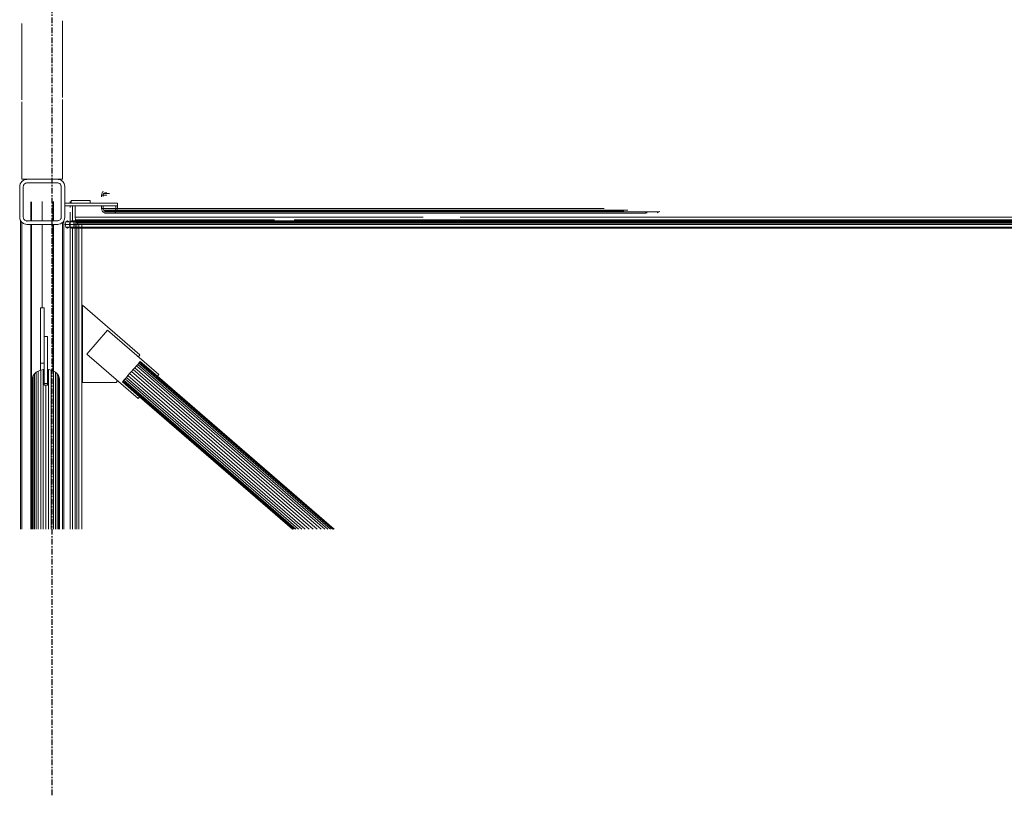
# Model space of a CAD drawing. Header units: millimetres. Extents: x 101535 to 192135, y -3968 to 17259.
# Tile 45 of 92: x 127709 to 129890, y 11535 to 13254. Entities that reach past the tile are written whole.
import ezdxf

# ---------------------------------------------------------------- set-up
doc = ezdxf.new("R2010")
doc.units = ezdxf.units.MM
doc.linetypes.add('Linia siatki', pattern=[22.225, 12.7, -3.175, 3.175, -3.175])
doc.layers.add('A-GENM', color=7, linetype='Continuous', lineweight=18)
doc.layers.add('S-GRID', color=7, linetype='Continuous', lineweight=30)

# ---------------------------------------------------------------- blocks, each defined once
blk = doc.blocks.new('Bezpośredni kształt - IR 026-25_3D1_2025_09_11-304393-Przekrój 5')
at = {"layer": 'A-GENM', "lineweight": 9}
for p, q in [((-34376.2, 13245.4), (-34376.2, 13076.1)), ((-34376.2, 13245.4), (-34376.2, 13076.1)), ((-34286.2, 13081.1), (-34286.2, 13251.1)), ((-34286.2, 13081.1), (-34286.2, 13251.1)), ((-34376.2, 13072), (-34376.2, 12900)), ((-34376.2, 13072), (-34376.2, 12900)), ((-34286.2, 12900), (-34286.2, 13076.8)), ((-34286.2, 12900), (-34286.2, 13076.8)), ((-34378.5, 12892.3), (-34379.7, 12890.6)), ((-34379.7, 12890.6), (-34378.5, 12892.3)), ((-34378.5, 12892.3), (-34378.1, 12892.9)), ((-34378.5, 12892.3), (-34378.1, 12892.9)), ((-34378.1, 12892.9), (-34376.5, 12895.3)), ((-34378.1, 12892.9), (-34376.5, 12895.3)), ((-34376, 12895.7), (-34376.5, 12895.3)), ((-34376.5, 12895.3), (-34376, 12895.7)), ((-34376.2, 12900), (-34365.2, 12900)), ((-34365.2, 12900), (-34376.2, 12900)), ((-34375.2, 12896.2), (-34376, 12895.7)), ((-34376, 12895.7), (-34375.2, 12896.2)), ((-34373.6, 12897.3), (-34375.2, 12896.2)), ((-34375.2, 12896.2), (-34373.6, 12897.3)), ((-34373.6, 12897.3), (-34371.3, 12898.8)), ((-34373.6, 12897.3), (-34371.3, 12898.8)), ((-34367.9, 12899.5), (-34371.3, 12898.8)), ((-34371.3, 12898.8), (-34367.9, 12899.5)), ((-34369.3, 12890.7), (-34368.3, 12891.4)), ((-34368.3, 12891.4), (-34369.3, 12890.7)), ((-34366.7, 12891.7), (-34368.3, 12891.4)), ((-34366.7, 12891.7), (-34368.3, 12891.4)), ((-34366.3, 12899.8), (-34367.9, 12899.5)), ((-34367.9, 12899.5), (-34366.3, 12899.8)), ((-34366.5, 12891.7), (-34366.7, 12891.7)), ((-34366.5, 12891.7), (-34366.7, 12891.7)), ((-34366.5, 12891.7), (-34365.4, 12892)), ((-34365.4, 12892), (-34366.5, 12891.7)), ((-34366.2, 12899.8), (-34366.3, 12899.8)), ((-34366.3, 12899.8), (-34366.3, 12899.8)), ((-34366.3, 12899.8), (-34366.3, 12899.8)), ((-34366.3, 12899.8), (-34366.2, 12899.8)), ((-34366.2, 12899.8), (-34365.2, 12900)), ((-34366.2, 12899.8), (-34365.2, 12900)), ((-34366.2, 12899.8), (-34366.2, 12899.8)), ((-34366.2, 12899.8), (-34366.2, 12899.8)), ((-34365.4, 12892), (-34365.2, 12892)), ((-34365.2, 12892), (-34365.4, 12892)), ((-34364.7, 12900), (-34365.2, 12900)), ((-34365.2, 12900), (-34364.7, 12900)), ((-34360.8, 12892), (-34365.2, 12892)), ((-34360.8, 12892), (-34365.2, 12892)), ((-34364.7, 12900), (-34342.4, 12900)), ((-34364.7, 12900), (-34342.4, 12900)), ((-34360.8, 12892), (-34359.9, 12892)), ((-34359.9, 12892), (-34360.8, 12892)), ((-34359.9, 12892), (-34355.9, 12892)), ((-34355.9, 12892), (-34359.9, 12892)), ((-34355.9, 12892), (-34345.2, 12892)), ((-34345.2, 12892), (-34355.9, 12892)), ((-34345.2, 12892), (-34334.6, 12892)), ((-34334.6, 12892), (-34345.2, 12892)), ((-34341.9, 12900), (-34342.4, 12900)), ((-34342.4, 12900), (-34341.9, 12900)), ((-34297.2, 12900), (-34341.9, 12900)), ((-34341.9, 12900), (-34297.2, 12900)), ((-34330.5, 12892), (-34334.6, 12892)), ((-34330.5, 12892), (-34334.6, 12892)), ((-34330.5, 12892), (-34327.4, 12892)), ((-34327.4, 12892), (-34330.5, 12892)), ((-34326.6, 12892), (-34327.4, 12892)), ((-34326.6, 12892), (-34327.4, 12892)), ((-34326.6, 12892), (-34326, 12892)), ((-34326, 12892), (-34326.6, 12892)), ((-34326, 12892), (-34321.6, 12892)), ((-34321.6, 12892), (-34326, 12892)), ((-34321.6, 12892), (-34318.7, 12892)), ((-34318.7, 12892), (-34321.6, 12892)), ((-34318.7, 12892), (-34311.3, 12892)), ((-34311.3, 12892), (-34318.7, 12892)), ((-34311.3, 12892), (-34303.8, 12892)), ((-34303.8, 12892), (-34311.3, 12892)), ((-34303.8, 12892), (-34300.9, 12892)), ((-34300.9, 12892), (-34303.8, 12892)), ((-34300.9, 12892), (-34300.3, 12892)), ((-34300.3, 12892), (-34300.9, 12892)), ((-34300.3, 12892), (-34297.2, 12892)), ((-34297.2, 12892), (-34300.3, 12892)), ((-34296.2, 12899.8), (-34297.2, 12900)), ((-34297.2, 12900), (-34296.2, 12899.8)), ((-34297, 12892), (-34297.2, 12892)), ((-34297, 12892), (-34297.2, 12892)), ((-34295.4, 12891.6), (-34297, 12892)), ((-34295.4, 12891.6), (-34297, 12892)), ((-34296.7, 12900), (-34286.2, 12900)), ((-34296.7, 12900), (-34286.2, 12900)), ((-34296.1, 12899.8), (-34296.2, 12899.8)), ((-34296.2, 12899.8), (-34296.2, 12899.8)), ((-34296.2, 12899.8), (-34296.2, 12899.8)), ((-34296.2, 12899.8), (-34296.1, 12899.8)), ((-34291.1, 12898.8), (-34296.1, 12899.8)), ((-34296.1, 12899.8), (-34291.1, 12898.8)), ((-34295.4, 12891.6), (-34295.2, 12891.6)), ((-34295.2, 12891.6), (-34295.4, 12891.6)), ((-34295.2, 12891.6), (-34294.1, 12891.4)), ((-34294.1, 12891.4), (-34295.2, 12891.6)), ((-34292.6, 12890.4), (-34294.1, 12891.4)), ((-34292.6, 12890.4), (-34294.1, 12891.4)), ((-34288.8, 12897.3), (-34291.1, 12898.8)), ((-34291.1, 12898.8), (-34288.8, 12897.3)), ((-34287.2, 12896.2), (-34288.8, 12897.3)), ((-34288.8, 12897.3), (-34287.2, 12896.2)), ((-34287.2, 12896.2), (-34286.4, 12895.7)), ((-34287.2, 12896.2), (-34286.4, 12895.7)), ((-34285.9, 12895.3), (-34286.4, 12895.7)), ((-34286.4, 12895.7), (-34285.9, 12895.3)), ((-34284.3, 12892.9), (-34285.9, 12895.3)), ((-34285.9, 12895.3), (-34284.3, 12892.9)), ((-34283.1, 12891.2), (-34284.3, 12892.9)), ((-34284.3, 12892.9), (-34283.1, 12891.2)), ((-34283.1, 12891.2), (-34282.7, 12890.6)), ((-34283.1, 12891.2), (-34282.7, 12890.6)), ((-34380.7, 12886.5), (-34381.2, 12884)), ((-34381.2, 12884), (-34380.7, 12886.5)), ((-34381.2, 12844.1), (-34381.2, 12884)), ((-34381.2, 12844.1), (-34381.2, 12884)), ((-34380.7, 12886.5), (-34380, 12890.1)), ((-34380.7, 12886.5), (-34380, 12890.1)), ((-34379.7, 12890.6), (-34380, 12890.1)), ((-34380, 12890.1), (-34379.7, 12890.6)), ((-34372.8, 12885.8), (-34373.2, 12884)), ((-34372.8, 12885.8), (-34373.2, 12884)), ((-34373.2, 12855.9), (-34373.2, 12884)), ((-34373.2, 12884), (-34373.2, 12855.9)), ((-34372.8, 12885.8), (-34372.6, 12887.1)), ((-34372.6, 12887.1), (-34372.8, 12885.8)), ((-34371.6, 12888.6), (-34372.6, 12887.1)), ((-34371.6, 12888.6), (-34372.6, 12887.1)), ((-34371.6, 12888.6), (-34370.8, 12889.7)), ((-34370.8, 12889.7), (-34371.6, 12888.6)), ((-34369.3, 12890.7), (-34370.8, 12889.7)), ((-34369.3, 12890.7), (-34370.8, 12889.7)), ((-34292.6, 12890.4), (-34291.5, 12889.7)), ((-34291.5, 12889.7), (-34292.6, 12890.4)), ((-34290.5, 12888.1), (-34291.5, 12889.7)), ((-34290.5, 12888.1), (-34291.5, 12889.7)), ((-34290.5, 12888.1), (-34289.8, 12887.1)), ((-34289.8, 12887.1), (-34290.5, 12888.1)), ((-34289.4, 12885.3), (-34289.8, 12887.1)), ((-34289.4, 12885.3), (-34289.8, 12887.1)), ((-34289.4, 12885.3), (-34289.2, 12884)), ((-34289.2, 12884), (-34289.4, 12885.3)), ((-34289.2, 12884), (-34289.2, 12855.9)), ((-34289.2, 12855.9), (-34289.2, 12884)), ((-34282.4, 12890.1), (-34282.7, 12890.6)), ((-34282.7, 12890.6), (-34282.4, 12890.1)), ((-34281.9, 12887.6), (-34282.4, 12890.1)), ((-34282.4, 12890.1), (-34281.9, 12887.6)), ((-34281.9, 12887.6), (-34281.2, 12884)), ((-34281.9, 12887.6), (-34281.2, 12884)), ((-34281.2, 12854.2), (-34281.2, 12884)), ((-34281.2, 12884), (-34281.2, 12854.2)), ((-34197.9, 12872.1), (-34200, 12865)), ((-34200, 12865), (-34197.9, 12872.1)), ((-34195.3, 12872.1), (-34197.9, 12872.1)), ((-34197.9, 12872.1), (-34195.3, 12872.1)), ((-34192.9, 12870), (-34195.4, 12868.5)), ((-34192.9, 12870), (-34195.4, 12868.5)), ((-34187.8, 12870), (-34192.9, 12870)), ((-34192.9, 12870), (-34187.8, 12870)), ((-34187.8, 12870), (-34192.9, 12870)), ((-34187.8, 12870), (-34192.9, 12870)), ((-34373.2, 12855.9), (-34373.2, 12816)), ((-34373.2, 12855.9), (-34373.2, 12816)), ((-34356.2, 12850.4), (-34356.2, 12808)), ((-34356.2, 12808), (-34356.2, 12850.4)), ((-34354.8, 12808), (-34354.8, 12850.4)), ((-34354.8, 12808), (-34354.8, 12850.4)), ((-34331.2, 12850.6), (-34331.2, 12808)), ((-34331.2, 12850.6), (-34331.2, 12808)), ((-34331.2, 12808), (-34331.2, 12850.6)), ((-34331.2, 12808), (-34331.2, 12850.6)), ((-34307.6, 12808), (-34307.6, 12850.8)), ((-34307.6, 12808), (-34307.6, 12850.8)), ((-34306.1, 12808), (-34306.1, 12850.8)), ((-34306.1, 12808), (-34306.1, 12850.8)), ((-34289.2, 12855.9), (-34289.2, 12816)), ((-34289.2, 12816), (-34289.2, 12855.9)), ((-34281.2, 12847), (-34281.2, 12854.2)), ((-34281.2, 12854.2), (-34281.2, 12847)), ((-34269.4, 12851.2), (-34269.4, 12847)), ((-34269.4, 12851.2), (-34269.4, 12847)), ((-34267.2, 12853), (-34267.2, 12847)), ((-34267.2, 12853), (-34224.8, 12853)), ((-34267.2, 12853), (-34267.2, 12847)), ((-34224.8, 12853), (-34267.2, 12853)), ((-34224.8, 12853), (-34224.8, 12847)), ((-34224.8, 12853), (-34224.8, 12847)), ((-34200, 12865), (-34200, 12861.1)), ((-34200, 12865), (-34188.1, 12865)), ((-34200, 12865), (-34200, 12861.1)), ((-34200, 12865), (-34188.1, 12865)), ((-34195.4, 12868.5), (-34196.5, 12865)), ((-34195.4, 12868.5), (-34196.5, 12865)), ((-34196.5, 12865), (-34196.5, 12862.3)), ((-34196.5, 12862.3), (-34196.5, 12865)), ((-34188.1, 12865), (-34196.5, 12865)), ((-34188.1, 12865), (-34196.5, 12865)), ((-34195.4, 12868.5), (-34182.4, 12868.5)), ((-34182.4, 12868.5), (-34195.4, 12868.5)), ((-34381.2, 12844.1), (-34381.2, 12816)), ((-34381.2, 12816), (-34381.2, 12844.1)), ((-34281.2, 12847), (-34164.7, 12847)), ((-34281.2, 12847), (-34164.7, 12847)), ((-34281.2, 12842.9), (-34281.2, 12847)), ((-34281.2, 12847), (-34281.2, 12842.9)), ((-34281.2, 12841), (-34281.2, 12842.9)), ((-34281.2, 12842.9), (-34281.2, 12841)), ((-34281.2, 12841), (-34164.7, 12841)), ((-34281.2, 12841), (-34164.7, 12841)), ((-34281.2, 12841), (-34281.2, 12830.2)), ((-34281.2, 12841), (-34281.2, 12830.2)), ((-34281.2, 12816), (-34281.2, 12830.2)), ((-34281.2, 12830.2), (-34281.2, 12816)), ((-34269.4, 12841), (-34269.4, 12837.6)), ((-34269.4, 12841), (-34269.4, 12837.6)), ((-34269.4, 12827), (-34269.4, 12800.1)), ((-34269.4, 12827), (-34269.4, 12800.1)), ((-34264, 12841), (-34264, 12807.3)), ((-34264, 12807.3), (-34264, 12841)), ((-34258.6, 12816), (-34258.6, 12841)), ((-34258.6, 12841), (-34258.6, 12816)), ((-34200, 12835), (-34200, 12841)), ((-34200, 12835), (-34200, 12841)), ((-34200, 12835), (-33098.4, 12835)), ((-34197.9, 12827.9), (-34200, 12835)), ((-34197.9, 12827.9), (-34200, 12835)), ((-33098.4, 12835), (-34200, 12835)), ((-34192.9, 12825), (-34197.9, 12827.9)), ((-34197.9, 12827.9), (-33092.7, 12827.9)), ((-34192.9, 12825), (-34197.9, 12827.9)), ((-33092.7, 12827.9), (-34197.9, 12827.9)), ((-34196.5, 12835), (-34196.5, 12841)), ((-34196.5, 12841), (-34196.5, 12835)), ((-34195.4, 12831.5), (-34196.5, 12835)), ((-34196.5, 12835), (-34195.4, 12831.5)), ((-34196.5, 12835), (-33092.7, 12835)), ((-34196.5, 12835), (-33092.7, 12835)), ((-34192.9, 12830), (-34195.4, 12831.5)), ((-34195.4, 12831.5), (-34192.9, 12830)), ((-34195.4, 12831.5), (-33077.1, 12831.5)), ((-33077.1, 12831.5), (-34195.4, 12831.5)), ((-34171.7, 12830), (-34192.9, 12830)), ((-34192.9, 12830), (-34171.7, 12830)), ((-34192.9, 12830), (-33069.4, 12830)), ((-33069.4, 12830), (-34192.9, 12830)), ((-34169.2, 12831.5), (-34171.7, 12830)), ((-34171.7, 12830), (-34169.2, 12831.5)), ((-34171.7, 12830), (-33043.1, 12830)), ((-33043.1, 12830), (-34171.7, 12830)), ((-34166.7, 12827.9), (-34171.7, 12825)), ((-34166.7, 12827.9), (-34171.7, 12825)), ((-34169.2, 12831.5), (-34168.2, 12835)), ((-34169.2, 12831.5), (-34168.2, 12835)), ((-34169.2, 12831.5), (-33034.1, 12831.5)), ((-33034.1, 12831.5), (-34169.2, 12831.5)), ((-34168.2, 12841), (-34168.2, 12835)), ((-34168.2, 12841), (-34168.2, 12835)), ((-34168.2, 12835), (-33086.3, 12835)), ((-33086.3, 12835), (-34168.2, 12835)), ((-34166.7, 12827.9), (-34164.7, 12835)), ((-34164.7, 12835), (-34166.7, 12827.9)), ((-32964.4, 12827.9), (-34166.7, 12827.9)), ((-34166.7, 12827.9), (-32964.4, 12827.9)), ((-34164.7, 12841), (-34164.7, 12847)), ((-34164.7, 12847), (-34164.7, 12841)), ((-34164.7, 12835), (-34164.7, 12841)), ((-34164.7, 12835), (-34164.7, 12841)), ((-34164.7, 12835), (-33086.3, 12835)), ((-34164.7, 12835), (-33086.3, 12835)), ((-33065.8, 12827.9), (-32995.7, 12827.9)), ((-32995.7, 12827.9), (-33065.8, 12827.9)), ((-32990.8, 12825.1), (-32995.7, 12827.9)), ((-32995.7, 12827.9), (-32990.8, 12825.1)), ((-32964.4, 12827.9), (-32968.7, 12825.5)), ((-32968.7, 12825.5), (-32964.4, 12827.9)), ((-32964, 12829.5), (-32964.4, 12827.9)), ((-32964.4, 12827.9), (-32964, 12829.5)), ((-34380.5, 12812.4), (-34381.2, 12816)), ((-34380.5, 12812.4), (-34381.2, 12816)), ((-34380.5, 12812.4), (-34380, 12809.9)), ((-34380, 12809.9), (-34380.5, 12812.4)), ((-34379.6, 12809.2), (-34380, 12809.9)), ((-34379.6, 12809.2), (-34380, 12809.9)), ((-34377.9, 12806.8), (-34379.6, 12809.2)), ((-34377.9, 12806.8), (-34379.6, 12809.2)), ((-34379.3, 12124.7), (-34379.3, 12808.8)), ((-34379.3, 12124.7), (-34379.3, 12808.8)), ((-34377.9, 12806.8), (-34377.6, 12806.4)), ((-34377.9, 12806.8), (-34376.5, 12804.7)), ((-34376.5, 12804.7), (-34377.9, 12806.8)), ((-34377.6, 12806.4), (-34377.9, 12806.8)), ((-34377.6, 12806.4), (-34376.5, 12804.7)), ((-34376.5, 12804.7), (-34377.6, 12806.4)), ((-34375.7, 12804.2), (-34376.5, 12804.7)), ((-34375.7, 12804.2), (-34376.5, 12804.7)), ((-34376.1, 12124.7), (-34376.1, 12804.6)), ((-34376.1, 12124.7), (-34376.1, 12804.6)), ((-34373.5, 12802.7), (-34375.7, 12804.2)), ((-34373.5, 12802.7), (-34375.7, 12804.2)), ((-34372.9, 12814.7), (-34373.2, 12816)), ((-34373.2, 12816), (-34372.9, 12814.7)), ((-34372.9, 12814.7), (-34372.6, 12812.9)), ((-34372.9, 12814.7), (-34372.6, 12812.9)), ((-34371.9, 12811.9), (-34372.6, 12812.9)), ((-34372.6, 12812.9), (-34371.9, 12811.9)), ((-34371.9, 12811.9), (-34370.8, 12810.3)), ((-34371.9, 12811.9), (-34370.8, 12810.3)), ((-34369.8, 12809.6), (-34370.8, 12810.3)), ((-34370.8, 12810.3), (-34369.8, 12809.6)), ((-34369.8, 12809.6), (-34368.3, 12808.6)), ((-34369.8, 12809.6), (-34368.3, 12808.6)), ((-34366.7, 12808.3), (-34368.3, 12808.6)), ((-34368.3, 12808.6), (-34366.7, 12808.3)), ((-34365.6, 12808.1), (-34366.7, 12808.3)), ((-34366.7, 12808.3), (-34365.6, 12808.1)), ((-34365.6, 12808.1), (-34365.4, 12808)), ((-34365.6, 12808.1), (-34365.2, 12808)), ((-34365.6, 12806.8), (-34365.6, 12808.1)), ((-34365.2, 12808), (-34365.6, 12808.1)), ((-34365.6, 12808.1), (-34365.6, 12806.8)), ((-34365.6, 12808.1), (-34365.4, 12808)), ((-34365.2, 12808), (-34365.4, 12808)), ((-34365.4, 12808), (-34365.2, 12808)), ((-34365.2, 12808), (-34360.8, 12808)), ((-34365.2, 12808), (-34360.8, 12808)), ((-34360.8, 12808), (-34359.9, 12808)), ((-34360.8, 12808), (-34359.9, 12808)), ((-34359.9, 12808), (-34355.9, 12808)), ((-34359.9, 12808), (-34355.9, 12808)), ((-34355.9, 12808), (-34345.2, 12808)), ((-34355.9, 12808), (-34345.2, 12808)), ((-34345.2, 12808), (-34334.6, 12808)), ((-34345.2, 12808), (-34334.6, 12808)), ((-34330.5, 12808), (-34334.6, 12808)), ((-34334.6, 12808), (-34330.5, 12808)), ((-34327.4, 12808), (-34330.5, 12808)), ((-34330.5, 12808), (-34327.4, 12808)), ((-34326.6, 12808), (-34327.4, 12808)), ((-34327.4, 12808), (-34326.6, 12808)), ((-34326, 12808), (-34326.6, 12808)), ((-34326.6, 12808), (-34326, 12808)), ((-34326, 12808), (-34321.6, 12808)), ((-34326, 12808), (-34321.6, 12808)), ((-34318.7, 12808), (-34321.6, 12808)), ((-34321.6, 12808), (-34318.7, 12808)), ((-34311.3, 12808), (-34318.7, 12808)), ((-34318.7, 12808), (-34311.3, 12808)), ((-34303.8, 12808), (-34311.3, 12808)), ((-34311.3, 12808), (-34303.8, 12808)), ((-34300.9, 12808), (-34303.8, 12808)), ((-34303.8, 12808), (-34300.9, 12808)), ((-34300.3, 12808), (-34300.9, 12808)), ((-34300.9, 12808), (-34300.3, 12808)), ((-34297.2, 12808), (-34300.3, 12808)), ((-34300.3, 12808), (-34297.2, 12808)), ((-34297.2, 12808), (-34297, 12808)), ((-34297.2, 12808), (-34297, 12808)), ((-34295.4, 12808.4), (-34297, 12808)), ((-34297, 12808), (-34295.4, 12808.4)), ((-34295.2, 12808.4), (-34295.4, 12808.4)), ((-34295.4, 12808.4), (-34295.2, 12808.4)), ((-34294.1, 12808.6), (-34295.2, 12808.4)), ((-34295.2, 12808.4), (-34294.1, 12808.6)), ((-34293.1, 12809.3), (-34294.1, 12808.6)), ((-34294.1, 12808.6), (-34293.1, 12809.3)), ((-34293.1, 12809.3), (-34291.5, 12810.3)), ((-34293.1, 12809.3), (-34291.5, 12810.3)), ((-34290.5, 12811.9), (-34291.5, 12810.3)), ((-34291.5, 12810.3), (-34290.5, 12811.9)), ((-34289.8, 12812.9), (-34290.5, 12811.9)), ((-34290.5, 12811.9), (-34289.8, 12812.9)), ((-34289.5, 12814.2), (-34289.8, 12812.9)), ((-34289.8, 12812.9), (-34289.5, 12814.2)), ((-34289.5, 12814.2), (-34289.2, 12816)), ((-34289.5, 12814.2), (-34289.2, 12816)), ((-34288, 12803.3), (-34286.4, 12804.3)), ((-34286.4, 12804.3), (-34288, 12803.3)), ((-34286.4, 12804.3), (-34285.9, 12804.7)), ((-34285.9, 12804.7), (-34286.4, 12804.3)), ((-34286.3, 12804.5), (-34286.3, 12124.7)), ((-34286.3, 12124.7), (-34286.3, 12804.5)), ((-34285.9, 12804.7), (-34284.4, 12806.8)), ((-34285.9, 12804.7), (-34284.4, 12806.8)), ((-34285.9, 12804.7), (-34284.7, 12806.4)), ((-34284.7, 12806.4), (-34285.9, 12804.7)), ((-34284.7, 12806.4), (-34284.4, 12806.8)), ((-34284.4, 12806.8), (-34284.7, 12806.4)), ((-34284.4, 12806.8), (-34282.8, 12809.2)), ((-34282.8, 12809.2), (-34284.4, 12806.8)), ((-34283.1, 12808.8), (-34283.1, 12124.7)), ((-34283.1, 12808.8), (-34283.1, 12124.7)), ((-34282.4, 12809.9), (-34282.8, 12809.2)), ((-34282.4, 12809.9), (-34282.8, 12809.2)), ((-34282.4, 12809.9), (-34281.9, 12812.4)), ((-34281.9, 12812.4), (-34282.4, 12809.9)), ((-34281.9, 12812.4), (-34281.2, 12816)), ((-34281.2, 12816), (-34281.9, 12812.4)), ((-34280.7, 12800), (-34279, 12805.7)), ((-34279, 12805.7), (-34280.7, 12800)), ((-34279, 12805.7), (-34275, 12808)), ((-34275, 12808), (-34279, 12805.7)), ((-34271, 12805.7), (-34278.4, 12805.7)), ((-34271, 12805.7), (-34278.4, 12805.7)), ((-34275, 12808), (-34271, 12805.7)), ((-34271, 12805.7), (-34275, 12808)), ((-34271.4, 12800), (-34269.6, 12805.7)), ((-34271.4, 12800), (-34269.6, 12805.7)), ((-34271, 12805.7), (-34269.4, 12800.1)), ((-34269.4, 12800.1), (-34271, 12805.7)), ((-34269.6, 12805.7), (-34265.3, 12808)), ((-34265.3, 12808), (-34269.6, 12805.7)), ((-34269.6, 12805.7), (-31842.5, 12805.7)), ((-34269.6, 12805.7), (-31842.5, 12805.7)), ((-34265.3, 12808), (-31381.2, 12808)), ((-34265.3, 12808), (-34264, 12807.3)), ((-34265.3, 12808), (-31381.2, 12808)), ((-34264, 12807.3), (-34265.3, 12808)), ((-34264, 12807.3), (-34261.8, 12805.7)), ((-34264, 12807.3), (-34261.8, 12805.7)), ((-34261.8, 12805.7), (-34260.5, 12800)), ((-34261.8, 12805.7), (-31842.5, 12805.7)), ((-34261.8, 12805.7), (-31842.5, 12805.7)), ((-34261.8, 12805.7), (-34260.5, 12800)), ((-34258.6, 12816), (-33487.6, 12816)), ((-34258.6, 12816), (-34257.7, 12809.9)), ((-34258.6, 12816), (-33487.6, 12816)), ((-34258.6, 12816), (-34257.7, 12809.9)), ((-34258.5, 12124.7), (-34258.5, 12804.3)), ((-34258.5, 12124.7), (-34258.5, 12804.3)), ((-34257.7, 12809.9), (-33816.6, 12809.9)), ((-34255.4, 12804.7), (-34257.7, 12809.9)), ((-34257.7, 12809.9), (-33816.6, 12809.9)), ((-34257.7, 12809.9), (-34255.4, 12804.7)), ((-34255.4, 12804.7), (-31844.9, 12804.7)), ((-34252, 12801.2), (-34255.4, 12804.7)), ((-34255.4, 12804.7), (-31844.9, 12804.7)), ((-34252, 12801.2), (-34255.4, 12804.7)), ((-34254.8, 12124.7), (-34254.8, 12804.1)), ((-34254.8, 12124.7), (-34254.8, 12804.1)), ((-34171.7, 12825), (-34192.9, 12825)), ((-34192.9, 12825), (-32994, 12825)), ((-34171.7, 12825), (-34192.9, 12825)), ((-32994, 12825), (-34192.9, 12825)), ((-34171.7, 12825), (-32994, 12825)), ((-32994, 12825), (-34171.7, 12825)), ((-33772.9, 12809.9), (-31381.2, 12809.9)), ((-33772.9, 12809.9), (-31381.2, 12809.9)), ((-33405.7, 12816), (-31381.2, 12816)), ((-33405.7, 12816), (-31381.2, 12816)), ((-34373.5, 12802.7), (-34372.9, 12802.3)), ((-34372.9, 12802.3), (-34373.5, 12802.7)), ((-34372.9, 12802.3), (-34371.3, 12801.2)), ((-34371.3, 12801.2), (-34372.9, 12802.3)), ((-34368, 12800.5), (-34371.3, 12801.2)), ((-34368, 12800.5), (-34371.3, 12801.2)), ((-34367.7, 12800.5), (-34368, 12800.5)), ((-34367.7, 12800.5), (-34368, 12800.5)), ((-34367.7, 12800.5), (-34365.4, 12800)), ((-34365.4, 12800), (-34367.7, 12800.5)), ((-34365.4, 12800), (-34365.2, 12800)), ((-34365.2, 12800), (-34365.4, 12800)), ((-34360.8, 12800), (-34365.2, 12800)), ((-34360.8, 12800), (-34365.2, 12800)), ((-34360.8, 12800), (-34359.9, 12800)), ((-34359.9, 12800), (-34360.8, 12800)), ((-34359.9, 12800), (-34355.9, 12800)), ((-34355.9, 12800), (-34359.9, 12800)), ((-34356.2, 12124.7), (-34356.2, 12800)), ((-34356.2, 12124.7), (-34356.2, 12800)), ((-34355.9, 12800), (-34345.2, 12800)), ((-34345.2, 12800), (-34355.9, 12800)), ((-34354.8, 12124.7), (-34354.8, 12799.8)), ((-34354.8, 12124.7), (-34354.8, 12799.8)), ((-34345.2, 12800), (-34334.6, 12800)), ((-34334.6, 12800), (-34345.2, 12800)), ((-34334.6, 12800), (-34330.5, 12800)), ((-34330.5, 12800), (-34334.6, 12800)), ((-34331.2, 12799.8), (-34331.2, 12615.1)), ((-34331.2, 12799.8), (-34331.2, 12615.1)), ((-34331.2, 12615.1), (-34331.2, 12799.8)), ((-34331.2, 12615.1), (-34331.2, 12799.8)), ((-34330.5, 12800), (-34329.7, 12800)), ((-34329.7, 12800), (-34330.5, 12800)), ((-34325.3, 12800), (-34329.7, 12800)), ((-34325.3, 12800), (-34329.7, 12800)), ((-34325.3, 12800), (-34322.2, 12800)), ((-34322.2, 12800), (-34325.3, 12800)), ((-34322.2, 12800), (-34321.6, 12800)), ((-34321.6, 12800), (-34322.2, 12800)), ((-34321.6, 12800), (-34318.7, 12800)), ((-34318.7, 12800), (-34321.6, 12800)), ((-34318.7, 12800), (-34311.3, 12800)), ((-34311.3, 12800), (-34318.7, 12800)), ((-34311.3, 12800), (-34303.8, 12800)), ((-34303.8, 12800), (-34311.3, 12800)), ((-34307.6, 12475.4), (-34307.6, 12799.8)), ((-34307.6, 12475.4), (-34307.6, 12799.8)), ((-34306.1, 12800), (-34306.1, 12474.8)), ((-34306.1, 12474.8), (-34306.1, 12800)), ((-34303.8, 12800), (-34300.9, 12800)), ((-34300.9, 12800), (-34303.8, 12800)), ((-34300.9, 12800), (-34300.3, 12800)), ((-34300.3, 12800), (-34300.9, 12800)), ((-34300.3, 12800), (-34297.2, 12800)), ((-34297.2, 12800), (-34300.3, 12800)), ((-34297, 12800), (-34297.2, 12800)), ((-34297, 12800), (-34297.2, 12800)), ((-34297, 12800), (-34294.7, 12800.5)), ((-34294.7, 12800.5), (-34297, 12800)), ((-34294.7, 12800.5), (-34294.4, 12800.5)), ((-34294.4, 12800.5), (-34294.7, 12800.5)), ((-34294.4, 12800.5), (-34291.1, 12801.2)), ((-34291.1, 12801.2), (-34294.4, 12800.5)), ((-34288.8, 12802.7), (-34291.1, 12801.2)), ((-34288.8, 12802.7), (-34291.1, 12801.2)), ((-34288, 12803.3), (-34288.8, 12802.7)), ((-34288, 12803.3), (-34288.8, 12802.7)), ((-34280.7, 12800), (-34279, 12794.3)), ((-34269.4, 12800), (-34280.7, 12800)), ((-34280.7, 12800), (-34279, 12794.3)), ((-34269.4, 12800), (-34280.7, 12800)), ((-34279, 12794.3), (-34275, 12792)), ((-34279, 12794.3), (-34275, 12792)), ((-34271, 12794.3), (-34279, 12794.3)), ((-34271, 12794.3), (-34279, 12794.3)), ((-34275, 12792), (-34271, 12794.3)), ((-34275, 12792), (-34271, 12794.3)), ((-34271.4, 12800), (-31847.9, 12800)), ((-34269.6, 12794.3), (-34271.4, 12800)), ((-34271.4, 12800), (-31847.9, 12800)), ((-34271.4, 12800), (-34269.6, 12794.3)), ((-34271, 12794.3), (-34269.4, 12799.9)), ((-34271, 12794.3), (-34269.4, 12799.9)), ((-34269.6, 12794.3), (-31843.5, 12794.3)), ((-34265.3, 12792), (-34269.6, 12794.3)), ((-34269.6, 12794.3), (-31843.5, 12794.3)), ((-34265.3, 12792), (-34269.6, 12794.3)), ((-34269.4, 12800), (-34269.4, 12800.1)), ((-34269.4, 12800), (-34269.4, 12800.1)), ((-34269.4, 12799.9), (-34269.4, 12800)), ((-34269.4, 12799.9), (-34269.4, 12800)), ((-34269.4, 12124.7), (-34269.4, 12799.9)), ((-34269.4, 12124.7), (-34269.4, 12799.9)), ((-34264, 12792.7), (-34265.3, 12792)), ((-34265.3, 12792), (-34264, 12792.7)), ((-34265.3, 12792), (-31331.2, 12792)), ((-34265.3, 12792), (-31331.2, 12792)), ((-34261.8, 12794.3), (-34264, 12792.7)), ((-34264, 12792.7), (-34261.8, 12794.3)), ((-34264, 12792.7), (-34264, 12124.7)), ((-34264, 12792.7), (-34264, 12124.7)), ((-34260.5, 12800), (-34261.8, 12794.3)), ((-34260.5, 12800), (-34261.8, 12794.3)), ((-34261.8, 12794.3), (-31843.5, 12794.3)), ((-34261.8, 12794.3), (-31843.5, 12794.3)), ((-34260.5, 12800), (-31847.9, 12800)), ((-34260.5, 12800), (-31847.9, 12800)), ((-34248.1, 12800), (-34254.8, 12800)), ((-34248.1, 12800), (-34254.8, 12800)), ((-34248.1, 12800), (-34254.8, 12800)), ((-34248.1, 12800), (-34254.8, 12800)), ((-33589, 12794.3), (-34254.8, 12794.3)), ((-34254.8, 12794.3), (-33589, 12794.3)), ((-33605.9, 12794.3), (-34254.8, 12794.3)), ((-33605.9, 12794.3), (-34254.8, 12794.3)), ((-34254.8, 12792), (-33597.5, 12792)), ((-33597.5, 12792), (-34254.8, 12792)), ((-34252, 12801.2), (-31847.1, 12801.2)), ((-34252, 12801.2), (-34248.1, 12800.1)), ((-34248.1, 12800.1), (-34252, 12801.2)), ((-34252, 12801.2), (-31847.1, 12801.2)), ((-34250.3, 12799.8), (-34250.3, 12124.7)), ((-34250.3, 12799.8), (-34250.3, 12124.7)), ((-34250.3, 12124.7), (-34250.3, 12799.8)), ((-34250.3, 12799.8), (-34250.3, 12124.7)), ((-34248.1, 12800), (-31847.9, 12800)), ((-31847.9, 12800), (-34248.1, 12800)), ((-34243.2, 12800), (-34243.2, 12124.7)), ((-34243.2, 12124.7), (-34243.2, 12800)), ((-34243.2, 12800), (-34243.2, 12124.7)), ((-34243.2, 12124.7), (-34243.2, 12800)), ((-34331.2, 12615.1), (-34335.2, 12615.1)), ((-34335.2, 12615.1), (-34335.2, 12492.8)), ((-34331.2, 12615.1), (-34327.2, 12615.1)), ((-34327.2, 12615.1), (-34327.2, 12492.8)), ((-34115, 12510.7), (-34242.3, 12621.1)), ((-34242.3, 12621.1), (-34242.3, 12450.1)), ((-34186.3, 12565.9), (-34232.3, 12512.8)), ((-34072.9, 12467.7), (-34186.3, 12565.9)), ((-34327.2, 12551.6), (-34319.2, 12551.6)), ((-34319.2, 12551.6), (-34319.2, 12447.6)), ((-34232.3, 12512.8), (-34118.9, 12414.5)), ((-34118.2, 12507), (-34115, 12510.7)), ((-34334.7, 12477), (-34339.9, 12475)), ((-34327.2, 12492.8), (-34335.2, 12492.8)), ((-34335.2, 12492.8), (-34335.2, 12476.8)), ((-34329.1, 12478.2), (-34334.7, 12477)), ((-34334.7, 12477), (-34334.7, 12124.7)), ((-34327.2, 12478.4), (-34329.1, 12478.2)), ((-34329.1, 12478.2), (-34329.1, 12124.7)), ((-34327.2, 12492.8), (-34327.2, 12489.2)), ((-34327.2, 12489.2), (-34327.2, 12447.6)), ((-34319.2, 12478.4), (-34317.3, 12478.2)), ((-34317.3, 12478.2), (-34311.7, 12477)), ((-34317.3, 12478.2), (-34317.3, 12124.7)), ((-34311.7, 12477), (-34306.4, 12475)), ((-34311.7, 12477), (-34311.7, 12124.7)), ((-34129.9, 12478.3), (-34133.7, 12473.8)), ((-34129.9, 12478.3), (-34126.1, 12482.6)), ((-33721.9, 12124.7), (-34129.9, 12478.3)), ((-34126.1, 12482.6), (-34122.7, 12486.5)), ((-34126.1, 12482.6), (-33713.3, 12124.7)), ((-34122.7, 12486.5), (-34119.7, 12490)), ((-34122.7, 12486.5), (-33705.3, 12124.7)), ((-34119.7, 12490), (-34117.3, 12492.8)), ((-34119.7, 12490), (-33698.3, 12124.7)), ((-34117.3, 12492.8), (-34115.5, 12494.9)), ((-34117.3, 12492.8), (-33692.6, 12124.7)), ((-34115.5, 12494.9), (-34114.3, 12496.2)), ((-34115.5, 12494.9), (-33688.3, 12124.7)), ((-34114.3, 12496.2), (-34114.2, 12496.3)), ((-34114.3, 12496.2), (-33685.7, 12124.7)), ((-34114.2, 12496.3), (-34114, 12496.6)), ((-34114, 12496.6), (-34076.2, 12463.9)), ((-34352.8, 12461.2), (-34353.3, 12456.9)), ((-34353.3, 12124.7), (-34353.3, 12456.9)), ((-34351, 12465.2), (-34352.8, 12461.2)), ((-34352.8, 12461.2), (-34352.8, 12124.7)), ((-34348.3, 12469), (-34351, 12465.2)), ((-34351, 12465.2), (-34351, 12124.7)), ((-34344.5, 12472.3), (-34348.3, 12469)), ((-34348.3, 12469), (-34348.3, 12124.7)), ((-34339.9, 12475), (-34344.5, 12472.3)), ((-34344.5, 12472.3), (-34344.5, 12124.7)), ((-34339.9, 12475), (-34339.9, 12124.7)), ((-34306.4, 12475), (-34301.9, 12472.3)), ((-34306.4, 12475), (-34306.4, 12124.7)), ((-34301.9, 12472.3), (-34298.1, 12469)), ((-34301.9, 12472.3), (-34301.9, 12124.7)), ((-34298.1, 12469), (-34295.3, 12465.2)), ((-34298.1, 12469), (-34298.1, 12124.7)), ((-34295.3, 12465.2), (-34293.6, 12461.2)), ((-34295.3, 12465.2), (-34295.3, 12124.7)), ((-34293, 12456.9), (-34293.6, 12461.2)), ((-34293.6, 12461.2), (-34293.6, 12124.7)), ((-34293, 12456.9), (-34293, 12124.7)), ((-34150.1, 12454.9), (-34151.9, 12452.8)), ((-34147.7, 12457.7), (-34150.1, 12454.9)), ((-34150.1, 12454.9), (-33769.1, 12124.7)), ((-34144.7, 12461.2), (-34147.7, 12457.7)), ((-34147.7, 12457.7), (-33763.4, 12124.7)), ((-34141.3, 12465.1), (-34144.7, 12461.2)), ((-34144.7, 12461.2), (-33756.4, 12124.7)), ((-34137.6, 12469.4), (-34141.3, 12465.1)), ((-34141.3, 12465.1), (-33748.5, 12124.7)), ((-34133.7, 12473.8), (-34137.6, 12469.4)), ((-34137.6, 12469.4), (-33739.9, 12124.7)), ((-33730.9, 12124.7), (-34133.7, 12473.8)), ((-34076.2, 12463.9), (-34072.9, 12467.7)), ((-33684.8, 12124.7), (-34076.2, 12463.9)), ((-34319.2, 12447.6), (-34327.2, 12447.6)), ((-34327.2, 12447.6), (-34327.2, 12444)), ((-34327.2, 12444), (-34323.2, 12444)), ((-34323.2, 12444), (-34323.2, 12124.7)), ((-34323.2, 12444), (-34319.2, 12444)), ((-34319.2, 12447.6), (-34319.2, 12444)), ((-34242.3, 12450.1), (-34167.6, 12450.1)), ((-34167.6, 12450.1), (-34164.3, 12453.8)), ((-34153.2, 12451.4), (-34153.4, 12451.1)), ((-34115.7, 12418.3), (-34153.4, 12451.1)), ((-34153.1, 12451.5), (-34153.2, 12451.4)), ((-34151.9, 12452.8), (-34153.1, 12451.5)), ((-34153.1, 12451.5), (-33776, 12124.7)), ((-34151.9, 12452.8), (-33773.4, 12124.7)), ((-34118.9, 12414.5), (-34115.7, 12418.3)), ((-34115.7, 12418.3), (-33776.9, 12124.7))]:
    blk.add_line(p, q, dxfattribs=at)
blk = doc.blocks.new('Bezpośredni kształt - CONCRETE_SLAB-304394-Przekrój 5')
blk.add_blockref('Bezpośredni kształt - IR 026-25_3D1_2025_09_11-304393-Przekrój 5', (0, 0))
blk = doc.blocks.new('IR 026-25_3D1_2025_09_11_ifc-2-Przekrój 5')
at = {"layer": 'A-GENM', "lineweight": 9}
blk.add_blockref('Bezpośredni kształt - CONCRETE_SLAB-304394-Przekrój 5', (0, 0), dxfattribs=at)

msp = doc.modelspace()

# ---------------------------------------------------------------- linework, layer by layer
at = {"layer": 'S-GRID', "linetype": 'Linia siatki'}
msp.add_line((127781.2, 11534.9), (127781.2, 15457.9), dxfattribs=at)

# ---------------------------------------------------------------- block references
at = {"lineweight": 5}
msp.add_blockref('IR 026-25_3D1_2025_09_11_ifc-2-Przekrój 5', (162090.1, 0), dxfattribs=at)

doc.saveas('drawing.dxf')
